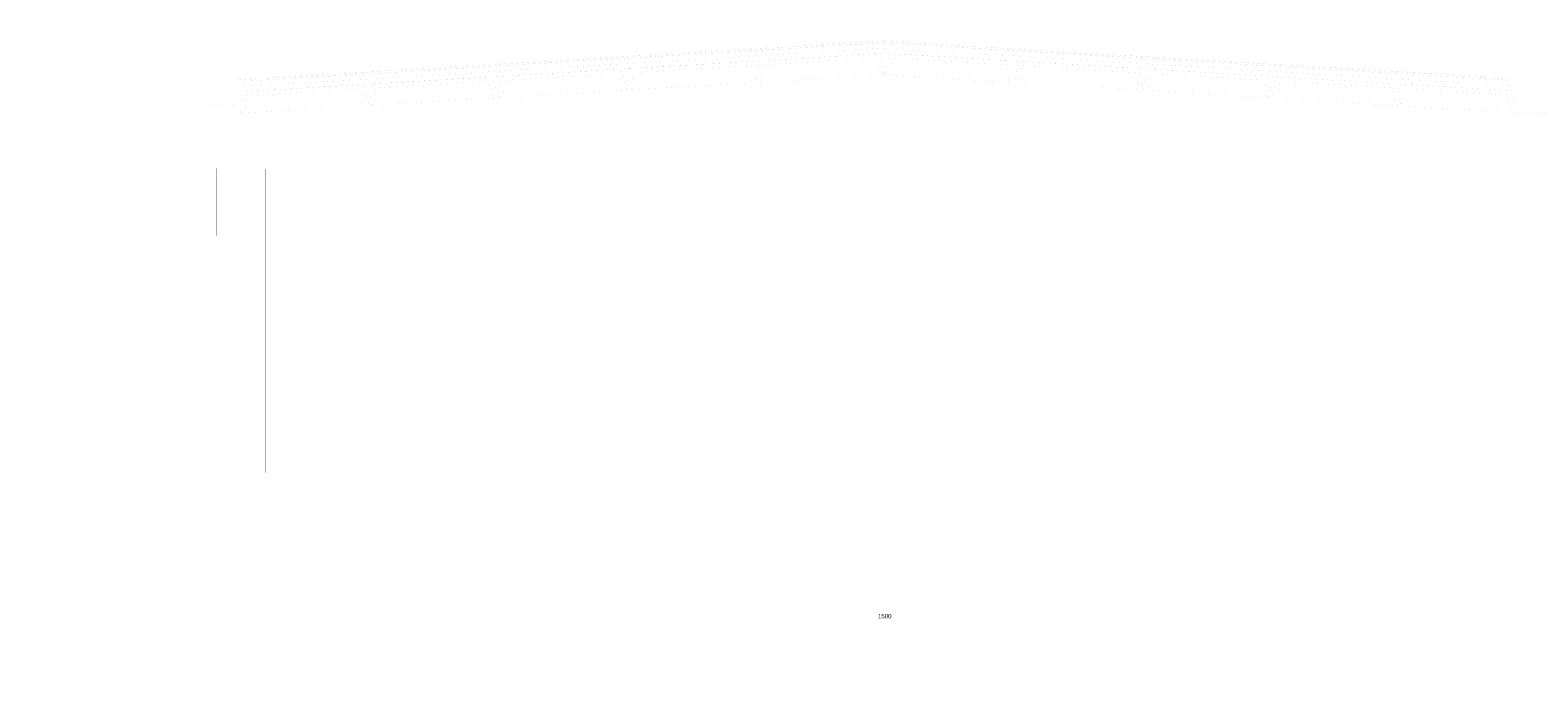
# Paper-space layout 'Layout1' of a CAD drawing. Header units: inches. Extents: x 7368 to 30263, y 5719 to 13940.
# Tile 43 of 44: x 26731 to 28485, y 6306 to 7059. Entities that reach past the tile are written whole.
import ezdxf
from ezdxf.enums import TextEntityAlignment as Align

# ---------------------------------------------------------------- set-up
doc = ezdxf.new("R2010")
doc.units = ezdxf.units.IN
doc.header["$LTSCALE"] = 2
doc.header["$MEASUREMENT"] = 0
doc.linetypes.add('ACAD_ISO04W100', pattern=[30, 24, -3, 0, -3])
doc.linetypes.add('OS', pattern=[60, 30, -15, 0, -15])
doc.layers.get('0').update_dxf_attribs({"linetype": 'CONTINUOUS', "lineweight": 15})
for name, color, linetype, lineweight in [('A CIENKA', 7, 'CONTINUOUS', 13), ('A KRESKOWANIA', 7, 'CONTINUOUS', 5), ('A MURY ISTN', 7, 'CONTINUOUS', 15), ('A OSIE', 7, 'ACAD_ISO04W100', 13), ('ECIANA_PROJEKT', 7, 'CONTINUOUS', 15)]:
    doc.layers.add(name, color=color, linetype=linetype, lineweight=lineweight)
doc.styles.get("Standard").update_dxf_attribs({"font": 'arial.ttf'})

psp = doc.layouts.get("Layout1")

# ---------------------------------------------------------------- linework, layer by layer
at = {"color": 7, "linetype": 'Continuous', "const_width": 0.018}
for points in [[(27428.5, 7014.8), (27568.5, 7023.2)], [(27564.7, 7018), (27432.9, 7010.1)], [(27569.9, 6998.3), (27564.7, 7018)], [(27568.5, 7023.2), (27575, 6998.6)], [(27575, 6998.6), (27578.5, 7023.8)], [(27578.5, 7023.8), (27718.5, 7032.2)], [(27582.9, 7019.1), (27580.1, 6998.9)], [(27714.7, 7027), (27582.9, 7019.1)], [(27719.9, 7007.3), (27714.7, 7027)], [(27718.5, 7032.2), (27725, 7007.6)], [(27731.5, 7032.2), (27725, 7007.6)], [(27730.1, 7007.3), (27735.3, 7027)], [(27871.5, 7023.8), (27731.5, 7032.2)], [(27735.3, 7027), (27867.1, 7019.1)], [(27867.1, 7019.1), (27869.9, 6998.9)], [(27875, 6998.6), (27871.5, 7023.8)], [(27881.5, 7023.2), (27875, 6998.6)], [(27880.1, 6998.3), (27885.3, 7018)], [(28021.5, 7014.8), (27881.5, 7023.2)], [(27885.3, 7018), (28017.1, 7010.1)], [(27128.5, 6996.8), (27268.5, 7005.2)], [(27264.7, 7000), (27132.9, 6992.1)], [(27269.9, 6980.3), (27264.7, 7000)], [(27268.5, 7005.2), (27275, 6980.6)], [(27275, 6980.6), (27278.5, 7005.8)], [(27278.5, 7005.8), (27418.5, 7014.2)], [(27282.9, 7001.1), (27280.1, 6980.9)], [(27414.7, 7009), (27282.9, 7001.1)], [(27419.9, 6989.3), (27414.7, 7009)], [(27418.5, 7014.2), (27425, 6989.6)], [(27425, 6989.6), (27428.5, 7014.8)], [(27432.9, 7010.1), (27430.1, 6989.9)], [(27575, 6998.6), (27569.9, 6998.3)], [(27580.1, 6998.9), (27575, 6998.6)], [(27725, 7007.6), (27719.9, 7007.3)], [(27725, 7007.6), (27730.1, 7007.3)], [(27869.9, 6998.9), (27875, 6998.6)], [(27875, 6998.6), (27880.1, 6998.3)], [(28017.1, 7010.1), (28019.9, 6989.9)], [(28025, 6989.6), (28021.5, 7014.8)], [(28031.5, 7014.2), (28025, 6989.6)], [(28030.1, 6989.3), (28035.3, 7009)], [(28171.5, 7005.8), (28031.5, 7014.2)], [(28035.3, 7009), (28167.1, 7001.1)], [(28167.1, 7001.1), (28169.9, 6980.9)], [(28175, 6980.6), (28171.5, 7005.8)], [(28181.5, 7005.2), (28175, 6980.6)], [(28180.1, 6980.3), (28185.3, 7000)], [(28321.5, 6996.8), (28181.5, 7005.2)], [(28185.3, 7000), (28317.1, 6992.1)], [(26975, 6962.6), (26978.5, 6987.8)], [(26978.5, 6987.8), (27118.5, 6996.2)], [(26982.9, 6983.1), (26980.1, 6962.9)], [(27114.7, 6991), (26982.9, 6983.1)], [(27119.9, 6971.3), (27114.7, 6991)], [(27118.5, 6996.2), (27125, 6971.6)], [(27125, 6971.6), (27128.5, 6996.8)], [(27132.9, 6992.1), (27130.1, 6971.9)], [(27280.1, 6980.9), (27275, 6980.6)], [(27425, 6989.6), (27419.9, 6989.3)], [(27430.1, 6989.9), (27425, 6989.6)], [(28019.9, 6989.9), (28025, 6989.6)], [(28025, 6989.6), (28030.1, 6989.3)], [(28169.9, 6980.9), (28175, 6980.6)], [(28317.1, 6992.1), (28319.9, 6971.9)], [(28325, 6971.6), (28321.5, 6996.8)], [(28331.5, 6996.2), (28325, 6971.6)], [(28330.1, 6971.3), (28335.3, 6991)], [(28455, 6988.8), (28331.5, 6996.2)], [(28335.3, 6991), (28450.6, 6984.1)], [(28450.6, 6984.1), (28453.4, 6963.9)], [(28458.5, 6963.6), (28455, 6988.8)], [(27125, 6971.6), (27119.9, 6971.3)], [(27130.1, 6971.9), (27125, 6971.6)], [(27275, 6980.6), (27269.9, 6980.3)], [(28175, 6980.6), (28180.1, 6980.3)], [(28319.9, 6971.9), (28325, 6971.6)], [(28325, 6971.6), (28330.1, 6971.3)], [(28453.4, 6963.9), (28458.5, 6963.6)], [(26980.1, 6962.9), (26975, 6962.6)]]:
    psp.add_lwpolyline(points, dxfattribs=at)
at = {"layer": 'A CIENKA', "color": 7, "linetype": 'Continuous', "const_width": 0.018}
for points in [[(26936, 6971.2), (26936, 7059.5)], [(26936, 7059.5), (29082.8, 7059.5)], [(26975, 6962.6), (27725, 7007.6)], [(28475, 6962.6), (27725, 7007.6)], [(28475, 6962.6), (29225, 7007.6)], [(26975, 6897.8), (26975, 6962.6)], [(26953, 6904.5), (26943, 6904.5)], [(26943, 6904.5), (26943, 6898.5)], [(26943, 6898.5), (26953, 6898.5)], [(26948, 6898.5), (26948, 6820.5)], [(26953, 6898.5), (26953, 6904.5)], [(26975, 6897.8), (27005, 6897.8)], [(29945, 6897.8), (27005, 6897.8)], [(27005, 6897.8), (27005, 6544.5)], [(28447.5, 6897.8), (28447.5, 6877.8)], [(28447.5, 6877.8), (28452.5, 6872.8)], [(28452.5, 6872.8), (28452.5, 6544.5)], [(26943, 6814.5), (26943, 6820.5)], [(26943, 6820.5), (26953, 6820.5)], [(26953, 6814.5), (26943, 6814.5)], [(26953, 6820.5), (26953, 6814.5)], [(27005, 6544.5), (26975, 6544.5)], [(28452.5, 6544.5), (28497.5, 6544.5)]]:
    psp.add_lwpolyline(points, dxfattribs=at)
at = {"layer": 'A KRESKOWANIA', "color": 254, "linetype": 'Continuous', "const_width": 0.018}
for points in [[(26936, 6904.5), (26936, 6814.5)], [(26943, 6814.5), (26943, 6904.5)], [(26943, 6904.5), (26953, 6904.5)], [(26953, 6904.5), (26953, 6814.5)], [(26960, 6904.5), (26960, 6814.5)], [(26953, 6814.5), (26943, 6814.5)], [(26975, 6370.3), (26972, 6370.3)], [(26975, 6370.3), (26972, 6367.3)], [(26975, 6370.3), (26975, 6373.3)], [(26975, 6370.3), (26978, 6373.3)], [(26975, 6370.3), (26978, 6370.3)], [(26975, 6370.3), (26975, 6367.3)], [(26978, 6370.3), (28472, 6370.3)], [(28475, 6370.3), (28472, 6370.3)], [(28475, 6370.3), (28472, 6367.3)], [(28475, 6370.3), (28472, 6370.3)], [(28475, 6370.3), (28472, 6367.3)], [(28475, 6370.3), (28475, 6373.3)], [(28475, 6370.3), (28478, 6373.3)], [(28475, 6370.3), (28475, 6373.3)], [(28475, 6370.3), (28478, 6373.3)], [(28475, 6370.3), (28478, 6370.3)], [(28475, 6370.3), (28475, 6367.3)], [(28475, 6370.3), (28478, 6370.3)], [(28475, 6370.3), (28475, 6367.3)], [(28478, 6370.3), (29972, 6370.3)]]:
    psp.add_lwpolyline(points, dxfattribs=at)
at = {"layer": 'A MURY ISTN', "color": 4, "linetype": 'Continuous', "const_width": 0.018}
for points in [[(26969.6, 7001.7), (27725, 7047.1)], [(26969.6, 7001.4), (27725, 7046.8)], [(26977.6, 6999.9), (27725, 7044.8)], [(26977.6, 6999.8), (27725, 7044.7)], [(26977.6, 6993.8), (27725, 7038.6)], [(28455, 7003.3), (27725, 7047.1)], [(28455, 7003), (27725, 7046.8)], [(28455, 7001), (27725, 7044.8)], [(28455, 7000.9), (27725, 7044.7)], [(28455, 6994.8), (27725, 7038.6)], [(26982.5, 6988.1), (27725, 7032.6)], [(28455, 6988.8), (27725, 7032.6)], [(26977.6, 7001.9), (26969.6, 7001.4)], [(26969.6, 6972.7), (26969.6, 7001.4)], [(26977.6, 6962.7), (26977.6, 7001.9)], [(28455, 6988.8), (28455, 7003.3)], [(28458.5, 6963.6), (28455, 6988.8)], [(26925.6, 6970.7), (26969.6, 6972.7)], [(26925.6, 6962.7), (26925.6, 6970.7)], [(26925.6, 6962.7), (26977.6, 6962.7)], [(26936, 6904.5), (26936, 6962.7)], [(26960, 6904.5), (26960, 6962.7)], [(26960, 6904.5), (26936, 6904.5)], [(26936, 6485.2), (26936, 6814.5)], [(26960, 6814.5), (26936, 6814.5)], [(26960, 6485.2), (26960, 6814.5)], [(26960, 6544.5), (29990, 6544.5)]]:
    psp.add_lwpolyline(points, dxfattribs=at)
at = {"layer": 'A OSIE', "color": 1, "linetype": 'OS', "const_width": 0.018}
for points in [[(26975, 6305.8), (26975, 7059.5)], [(28475, 6305.8), (28475, 7059.5)]]:
    psp.add_lwpolyline(points, dxfattribs=at)
at = {"layer": 'ECIANA_PROJEKT', "color": 141, "linetype": 'Continuous', "const_width": 0.018}
psp.add_lwpolyline([(26730.8, 6514.5), (26936, 6514.5)], dxfattribs=at)

# ---------------------------------------------------------------- texts
at = {"layer": 'A KRESKOWANIA', "color": 254, "width": 0.925715}
psp.add_text('1500', height=5, dxfattribs=at).set_placement((27725, 6377.6), align=Align.MIDDLE_CENTER)

doc.saveas('drawing.dxf')
